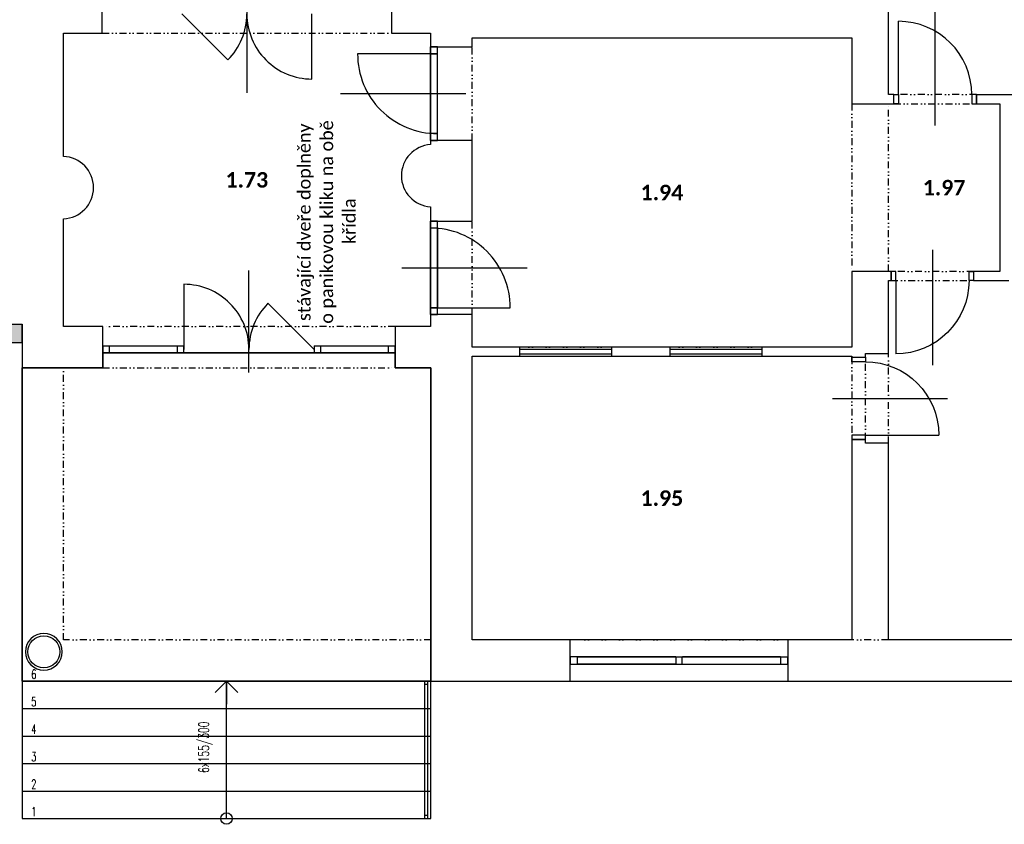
# Model space of a CAD drawing. Header units: millimetres. Extents: x -239306 to 235396, y -2942 to 28189.
# Tile 29 of 37: x 42544 to 53285, y -28 to 8752. Entities that reach past the tile are written whole.
import ezdxf
from ezdxf import colors
from ezdxf.entities.mleader import LeaderData, LeaderLine
from ezdxf.enums import TextEntityAlignment as Align
from ezdxf.math import Vec2, Vec3

# ---------------------------------------------------------------- set-up
doc = ezdxf.new("R2010")
doc.units = ezdxf.units.MM
doc.header["$LTSCALE"] = 300
doc.linetypes.add('DIVIDE2', pattern=[0.625, 0.25, -0.125, 0, -0.125, 0, -0.125])
for name, color, linetype in [('A-Dimline-D', 221, 'Continuous'), ('A-Dimline-D @ 50', 221, 'Continuous'), ('A-Door-G', 150, 'Continuous'), ('A-Room-T @ 50', 131, 'Continuous'), ('A-Stair-G', 20, 'Continuous'), ('A-StairHandrail-G', 242, 'Continuous'), ('A-Wall-Abov', 32, 'DIVIDE2'), ('A-Wall-Blow', 30, 'Continuous'), ('A-Wall-Comp', 22, 'Continuous'), ('A-Wall-G', 50, 'Continuous'), ('A-Wall-Patt', 12, 'Continuous'), ('A-Window-G', 92, 'Continuous'), ('A-WindowAssy-G', 102, 'Continuous'), ('S-Column-G', 110, 'Continuous'), ('S-FloorSlab-G', 141, 'Continuous')]:
    doc.layers.add(name, color=color, linetype=linetype)
doc.layers.add('G-Anno-Nplt', color=13, linetype='Continuous', plot=False)
doc.layers.add('Požár popisy', color=7, linetype='Continuous', true_color=0xea2106)
doc.styles.add('Calibri', font='calibri.ttf')
doc.styles.add('RoomTag', font='calibrib.ttf')
doc.styles.get("Standard").update_dxf_attribs({"font": 'simplex.shx', "width": 0.65})

# ---------------------------------------------------------------- blocks, each defined once
blk = doc.blocks.new('StairCountLabel')
at = {"color": 0, "width": 0.65}
blk.add_attdef('StairST:LabelCount', text='', height=1, dxfattribs=at).set_placement((0, 0), align=Align.MIDDLE_CENTER)
blk = doc.blocks.new('Okno-Pozar-PO')
at = {"layer": 'Požár popisy', "style": 'Calibri'}
blk.add_attdef('WINDOWOBJ:POZAR_001', (-3.258, -0.572), '', height=1.25, dxfattribs=at)
blk = doc.blocks.new('AreaLabel1')
at = {"color": 0, "style": 'RoomTag'}
blk.add_attdef('AreaOBJ:Label', text='', height=1.5, dxfattribs=at).set_placement((0, 0), align=Align.MIDDLE_CENTER)
blk = doc.blocks.new('_Open30')
at = {"color": 0, "lineweight": -2}
for p, q in [((-1, 0.27), (0, 0)), ((0, 0), (-1, -0.27)), ((0, 0), (-1, 0))]:
    blk.add_line(p, q, dxfattribs=at)
blk = doc.blocks.new('dvojsklo')
at = {"color": 0, "linetype": 'ByBlock'}
for p, q in [((500, 25), (-500, 25)), ((-500, -25), (500, -25))]:
    blk.add_line(p, q, dxfattribs=at)
blk = doc.blocks.new('1KSwing')
at = {"color": 0, "linetype": 'ByBlock'}
blk.add_lwpolyline([(400, 0), (400, 800, 0.414214), (-400, 0)], format="xyb", dxfattribs=at)
blk = doc.blocks.new('osa1K')
at = {"color": 0, "linetype": 'ByBlock'}
blk.add_lwpolyline([(0, -250), (0, 850)], dxfattribs=at)
for points in [[(-350, 0), (-350, -0.0001)], [(350, 0), (350, -0.0001)]]:
    blk.add_lwpolyline(points)
blk = doc.blocks.new('sklo')
for p, q in [((0, 25), (1145, 25)), ((0, -25), (1145, -25))]:
    blk.add_line(p, q)
blk = doc.blocks.new('osa2K')
at = {"color": 0, "linetype": 'ByBlock'}
blk.add_lwpolyline([(0, -250), (0, 850)], dxfattribs=at)
for points in [[(-700, 0), (-700, 0)], [(700, 0), (700, 0)]]:
    blk.add_lwpolyline(points)
blk = doc.blocks.new('2KSwing')
at = {"color": 0, "linetype": 'ByBlock'}
blk.add_lwpolyline([(725, 0), (212, 513, 0.198912), (0, 0, 0.414214), (-725, 725), (-725, 0)], format="xyb", dxfattribs=at)
blk = doc.blocks.new('_Small')
at = {"color": 0, "lineweight": -2}
blk.add_circle((0, 0), 0.25, dxfattribs=at)
blk = doc.blocks.new('_Open90')
at = {"color": 0, "linetype": 'ByBlock'}
for p, q in [((-0.5, 0.5), (0, 0)), ((0, 0), (-1, 0)), ((0, 0), (-0.5, -0.5))]:
    blk.add_line(p, q, dxfattribs=at)

msp = doc.modelspace()

# ---------------------------------------------------------------- hatches: boundary and pattern name
at = {"layer": 'A-Wall-Patt', "linetype": 'Continuous', "lineweight": -3}
h = msp.add_hatch(dxfattribs=at)
h.set_pattern_fill('HONEY', color=254, scale=15, style=0)
h.paths.add_polyline_path([(11725, 5430), (11725, 5230), (12360, 5230), (12360, 5430)], flags=0)
h.paths.add_polyline_path([(9370, 5230), (9370, 5430), (8800, 5430), (8600, 5230)], flags=0)
h.paths.add_polyline_path([(17735, 5430), (17735, 5230), (18390, 5230), (18390, 5430)], flags=0)
h.paths.add_polyline_path([(15365, 5230), (15365, 5430), (14730, 5430), (14730, 5230)], flags=0)
h.paths.add_polyline_path([(23740, 5430), (23740, 5230), (24360, 5230), (24360, 5430)], flags=0)
h.paths.add_polyline_path([(21380, 5230), (21380, 5430), (20750, 5430), (20750, 5230)], flags=0)
h.paths.add_polyline_path([(29725, 5430), (29725, 5230), (30375, 5230), (30375, 5430)], flags=0)
h.paths.add_polyline_path([(27370, 5230), (27370, 5430), (26745, 5430), (26745, 5230)], flags=0)
h.paths.add_polyline_path([(41770, 5430), (41770, 5230), (42570, 5230), (42570, 5430)], flags=0)
h.paths.add_polyline_path([(39385, 5230), (39385, 5430), (38755, 5430), (38755, 5230)], flags=0)
h.paths.add_polyline_path([(36350, 5230), (36350, 5430), (35695, 5430), (35695, 5230)], flags=0)
h.paths.add_polyline_path([(33340, 5230), (33340, 5430), (32740, 5430), (32740, 5230)], flags=0)

# ---------------------------------------------------------------- linework, layer by layer
at = {"layer": 'A-Door-G', "linetype": 'Continuous', "lineweight": -3}
for points in [[(52130, 7935), (52130, 8735)], [(52100, 5905), (52100, 5105)], [(51770, 4220), (52570, 4220)]]:
    msp.add_lwpolyline(points, dxfattribs=at)
for points in [[(52130, 7835), (52080, 7835), (52080, 7935), (52130, 7935)], [(52930, 7835), (52980, 7835), (52980, 7935), (52930, 7935)], [(52100, 6005), (52050, 6005), (52050, 5905), (52100, 5905)], [(52900, 6005), (52950, 6005), (52950, 5905), (52900, 5905)], [(51620, 5020), (51620, 5070), (51770, 5070), (51770, 5020)], [(51620, 4220), (51620, 4170), (51770, 4170), (51770, 4220)]]:
    msp.add_lwpolyline(points, close=True, dxfattribs=at)
msp.add_arc((52130, 7935), 800, 0, 90, dxfattribs=at)
at = {"layer": 'A-Door-G', "linetype": 'Continuous', "lineweight": -3, "extrusion": (0, 0, -1)}
for centre, start, end in [((-52100, 5905), 180, 270), ((-51770, 4220), 90, 180)]:
    msp.add_arc(centre, 800, start, end, dxfattribs=at)
at = {"layer": 'A-Stair-G', "linetype": 'Continuous', "lineweight": -3}
msp.add_line((44800, 35), (44800, 1535), dxfattribs=at)
for points in [[(47030, 1535), (46998, 1535), (46962, 1535), (42570, 1535)], [(42570, 1535), (42570, 35)], [(47030, 35), (47030, 1535)], [(42570, 1235), (46962, 1235), (46998, 1235), (47030, 1235)], [(42570, 935), (46962, 935), (46998, 935), (47030, 935)], [(42570, 635), (46962, 635), (46998, 635), (47030, 635)], [(42570, 335), (46962, 335), (46998, 335), (47030, 335)], [(42570, 35), (46962, 35), (46998, 35), (47030, 35)]]:
    msp.add_lwpolyline(points, dxfattribs=at)
at = {"layer": 'A-StairHandrail-G', "linetype": 'Continuous', "lineweight": -3}
for p, q in [((46962, 1535), (46998, 1535)), ((46962, 35), (46962, 1535)), ((46998, 35), (46998, 1535)), ((46962, 1500), (46998, 1500)), ((46998, 70), (46962, 70)), ((46962, 35), (46998, 35)), ((46962, 35), (46998, 35))]:
    msp.add_line(p, q, dxfattribs=at)
at = {"layer": 'A-Wall-Abov', "linetype": 'DIVIDE2', "lineweight": -3}
for p, q in [((43445, 8605), (46600, 8605)), ((47025, 8455), (47025, 7435)), ((47480, 7435), (47480, 8455)), ((52980, 7935), (52080, 7935)), ((51620, 7835), (51620, 6005)), ((52020, 6005), (52020, 7835)), ((52080, 7835), (52980, 7835)), ((47025, 6555), (47025, 5535)), ((47480, 5535), (47480, 6555)), ((52950, 6005), (52050, 6005)), ((52050, 5905), (52950, 5905)), ((46640, 5405), (43450, 5405)), ((49000, 5180), (48000, 5180)), ((50640, 5180), (49640, 5180)), ((48000, 5080), (49000, 5080)), ((49640, 5080), (50640, 5080)), ((51620, 5070), (51620, 4170)), ((51770, 4170), (51770, 5070)), ((52020, 4130), (52020, 5110)), ((42570, 4955), (42570, 1535)), ((43020, 1985), (43020, 4955)), ((43450, 4955), (46640, 4955)), ((47030, 1985), (43020, 1985)), ((50925, 1985), (48550, 1985)), ((52020, 1985), (51620, 1985)), ((42570, 1535), (47030, 1535)), ((48550, 1535), (50925, 1535))]:
    msp.add_line(p, q, dxfattribs=at)
at = {"layer": 'A-Wall-Blow', "linetype": 'Continuous', "lineweight": -3}
for p, q in [((49000, 5180), (48000, 5180)), ((50640, 5180), (49640, 5180)), ((48000, 5080), (49000, 5080)), ((49640, 5080), (50640, 5080)), ((50925, 1985), (48550, 1985)), ((48550, 1535), (50925, 1535))]:
    msp.add_line(p, q, dxfattribs=at)
at = {"layer": 'A-Wall-Comp', "linetype": 'Continuous', "lineweight": -3}
for p, q in [((41770, 5430), (42570, 5430)), ((42170, 5430), (42570, 5430)), ((42570, 5230), (42570, 5430)), ((42570, 5430), (42570, 5230))]:
    msp.add_line(p, q, dxfattribs=at)
at = {"layer": 'A-Wall-G', "linetype": 'Continuous', "lineweight": -3}
for p, q in [((52020, 7935), (52020, 14015)), ((43445, 8605), (43445, 9025)), ((46600, 9025), (46600, 8605)), ((43020, 8605), (43445, 8605)), ((46600, 8605), (47025, 8605)), ((47025, 8555), (47025, 8455)), ((47480, 8455), (47480, 8555)), ((47480, 8555), (51620, 8555)), ((51620, 8555), (51620, 7835)), ((47025, 8455), (47480, 8455)), ((52080, 7935), (52020, 7935)), ((52080, 7835), (52080, 7935)), ((52980, 7935), (56330, 7935)), ((52980, 7935), (52980, 7835)), ((51620, 7835), (52080, 7835)), ((52980, 7835), (53235, 7835)), ((53235, 7835), (53235, 6005)), ((47480, 7435), (47025, 7435)), ((47025, 7435), (47025, 7389)), ((47480, 6555), (47480, 7435)), ((47025, 6711), (47025, 6555)), ((43020, 5430), (43020, 6580)), ((47025, 6555), (47480, 6555)), ((51620, 6005), (51620, 5180)), ((52050, 6005), (51620, 6005)), ((52050, 5905), (52050, 6005)), ((53235, 6005), (52950, 6005)), ((52950, 6005), (52950, 5905)), ((52020, 5110), (52020, 5905)), ((52020, 5905), (52050, 5905)), ((52950, 5905), (53335, 5905)), ((47480, 5535), (47025, 5535)), ((47025, 5535), (47025, 5405)), ((47480, 5405), (47480, 5535)), ((43020, 5405), (43020, 5430)), ((43450, 5405), (43020, 5405)), ((43450, 4955), (43450, 5405)), ((47025, 5405), (46640, 5405)), ((46640, 5405), (46640, 4955)), ((47480, 5180), (47480, 5405)), ((41770, 5230), (42570, 5230)), ((42570, 5230), (42570, 4955)), ((48000, 5180), (47480, 5180)), ((48000, 5080), (48000, 5180)), ((49640, 5180), (49000, 5180)), ((49000, 5180), (49000, 5080)), ((49640, 5080), (49640, 5180)), ((51620, 5180), (50640, 5180)), ((50640, 5180), (50640, 5080)), ((47480, 1985), (47480, 5080)), ((47480, 5080), (48000, 5080)), ((49000, 5080), (49640, 5080)), ((50640, 5080), (51620, 5080)), ((51620, 5080), (51620, 5070)), ((51620, 5070), (51770, 5070)), ((51770, 5070), (51770, 5110)), ((51770, 5110), (52020, 5110)), ((42570, 4955), (43450, 4955)), ((46640, 4955), (47030, 4955)), ((47030, 4955), (47030, 1535)), ((51770, 4170), (51620, 4170)), ((51620, 4170), (51620, 1985)), ((51770, 4130), (51770, 4170)), ((52020, 4130), (51770, 4130)), ((52020, 1985), (52020, 4130)), ((48550, 1985), (47480, 1985)), ((48550, 1535), (48550, 1985)), ((51620, 1985), (50925, 1985)), ((50925, 1985), (50925, 1535)), ((53460, 1985), (52020, 1985)), ((47030, 1535), (48550, 1535)), ((50925, 1535), (53460, 1535))]:
    msp.add_line(p, q, dxfattribs=at)
for points in [[(43020, 7260), (43020, 8605)], [(47025, 8605), (47025, 8555)]]:
    msp.add_lwpolyline(points, dxfattribs=at)
for centre, start, end in [((47048, 7050), 93.8183, 266.1817), ((43010, 6920), 271.7102, 88.2898)]:
    msp.add_arc(centre, 340, start, end, dxfattribs=at)
at = {"layer": 'A-WindowAssy-G', "linetype": 'Continuous', "lineweight": -3}
for p, q in [((47025, 7435), (47025, 8455)), ((47100, 8455), (47025, 8455)), ((47025, 8380), (47100, 8380)), ((47100, 7435), (47100, 8455)), ((47100, 7510), (47025, 7510)), ((47025, 7435), (47100, 7435)), ((47025, 5535), (47025, 6555)), ((47100, 6555), (47025, 6555)), ((47100, 5535), (47100, 6555)), ((47025, 6480), (47100, 6480)), ((47100, 5610), (47025, 5610)), ((47025, 5535), (47100, 5535)), ((43450, 5192), (44335, 5192)), ((43450, 5192), (43450, 5117)), ((43525, 5117), (43525, 5192)), ((44260, 5192), (44260, 5117)), ((44335, 5117), (44335, 5192)), ((45755, 5192), (46640, 5192)), ((45755, 5192), (45755, 5117)), ((45830, 5117), (45830, 5192)), ((46565, 5192), (46565, 5117)), ((46640, 5117), (46640, 5192)), ((43450, 5117), (44335, 5117)), ((45755, 5117), (46640, 5117)), ((48630, 1800), (48550, 1800)), ((48550, 1800), (48550, 1720)), ((48550, 1720), (48630, 1720)), ((48630, 1720), (48630, 1800)), ((48630, 1800), (49702, 1800)), ((48630, 1720), (49702, 1720)), ((49702, 1800), (50925, 1800)), ((49702, 1800), (49702, 1720)), ((49702, 1720), (50925, 1720)), ((49772, 1720), (49772, 1800)), ((50845, 1800), (50845, 1720)), ((50925, 1720), (50925, 1800))]:
    msp.add_line(p, q, dxfattribs=at)
at = {"layer": 'S-Column-G', "linetype": 'Continuous', "lineweight": -3}
for start, end in [(90, 270), (270, 90)]:
    msp.add_arc((42807, 1855), 200, start, end, dxfattribs=at)
at = {"layer": 'S-Column-G', "linetype": 'Continuous', "lineweight": -3, "extrusion": (0, 0, -1)}
for start, end in [(270, 90), (90, 270)]:
    msp.add_arc((-42807, 1855), 175, start, end, dxfattribs=at)
at = {"layer": 'S-FloorSlab-G', "linetype": 'Continuous', "lineweight": -3}
for p, q in [((46640, 5117), (43450, 5117)), ((43450, 5117), (43450, 4955)), ((46640, 4955), (46640, 5117)), ((42570, 4955), (42570, 1535)), ((43450, 4955), (42570, 4955)), ((47030, 4955), (46640, 4955)), ((47030, 1535), (47030, 4955)), ((42570, 1535), (47030, 1535))]:
    msp.add_line(p, q, dxfattribs=at)
for points, invisible_edges in [([(46640, 5117), (43450, 5117), (43450, 4955), (46640, 4955)], 4), ([(42570, 1535), (47030, 1535), (43450, 4955), (42570, 4955)], 2), ([(43450, 4955), (46640, 4955), (42570, 1535), (42570, 4955)], 3), ([(47030, 1535), (42570, 1535), (46640, 4955), (47030, 4955)], 2), ([(47030, 1535), (47030, 4955), (46640, 4955)], 12)]:
    msp.add_3dface(points, dxfattribs=dict(at, invisible_edges=invisible_edges))
for points in [[(43450, 4955), (43450, 5117), (43450, 5117), (43450, 4955)], [(43450, 5117), (46640, 5117), (46640, 5117), (43450, 5117)], [(46640, 5117), (46640, 4955), (46640, 4955), (46640, 5117)], [(42570, 1535), (42570, 4955), (42570, 4955), (42570, 1535)], [(42570, 4955), (43450, 4955), (43450, 4955), (42570, 4955)], [(46640, 4955), (47030, 4955), (47030, 4955), (46640, 4955)], [(47030, 4955), (47030, 1535), (47030, 1535), (47030, 4955)], [(47030, 1535), (42570, 1535), (42570, 1535), (47030, 1535)]]:
    msp.add_3dface(points, dxfattribs=at)
at = {"layer": 'S-FloorSlab-G', "color": 141, "linetype": 'Continuous', "lineweight": -3, "invisible_edges": 15}
msp.add_3dface([(47030, 1535), (46640, 4955), (43450, 4955)], dxfattribs=at)

# ---------------------------------------------------------------- block references
at = {"layer": 'A-Dimline-D @ 50', "linetype": 'Continuous', "lineweight": -3, "xscale": 112.5, "yscale": 112.5, "zscale": 112.5, "rotation": 89.99999999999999}
msp.add_blockref('StairCountLabel', (44552, 813), dxfattribs=at).add_auto_attribs({'StairST:LabelCount': '6x155/300'})
at = {"layer": 'A-Door-G', "linetype": 'Continuous', "lineweight": -3}
for name, p, xscale, yscale, rotation in [('osa2K', (45022, 8815), 1.014285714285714, 1.014285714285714, 180), ('2KSwing', (45022, 8815), 0.9793103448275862, 0.9793103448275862, 179.9999991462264), ('2KSwing', (45045, 5155), 0.9793103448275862, 0.9793103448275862, 359.9999991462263)]:
    msp.add_blockref(name, p, dxfattribs=dict(at, xscale=xscale, yscale=yscale, rotation=rotation))
for name, p, xscale, yscale in [('osa1K', (52530, 7885), 1.142857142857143, 1.142857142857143), ('osa2K', (45045, 5155), 1.014285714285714, 1.014285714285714)]:
    msp.add_blockref(name, p, dxfattribs=dict(at, xscale=xscale, yscale=yscale))
at = {"layer": 'A-Door-G', "linetype": 'Continuous', "lineweight": -3, "extrusion": (0, 0, -1), "xscale": 1.142857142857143, "yscale": 1.142857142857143, "zscale": -1}
for p, rotation in [((-52500, 5955), 180), ((-51695, 4620), 90)]:
    msp.add_blockref('osa1K', p, dxfattribs=dict(at, rotation=rotation))
at = {"layer": 'A-Room-T @ 50', "linetype": 'Continuous', "lineweight": -3, "xscale": 112.5, "yscale": 112.5, "zscale": 112.5}
for p, values in [((45022, 7005), {'AreaOBJ:Label': '1.73'}), ((52628, 6920), {'AreaOBJ:Label': '1.97'}), ((49550, 6867), {'AreaOBJ:Label': '1.94'}), ((49550, 3532), {'AreaOBJ:Label': '1.95'})]:
    msp.add_blockref('AreaLabel1', p, dxfattribs=at).add_auto_attribs(values)
at = {"layer": 'A-Stair-G', "linetype": 'Continuous', "lineweight": -3, "xscale": 250, "yscale": 250, "zscale": 250, "rotation": 90}
for name, p in [('_Open90', (44800, 1535, -930)), ('_Small', (44800, 35, -930))]:
    msp.add_blockref(name, p, dxfattribs=at)
at = {"layer": 'A-Window-G', "linetype": 'Continuous', "lineweight": -3}
for name, p, xscale, yscale, rotation in [('osa1K', (47100, 7945), 1.242857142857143, 1.242857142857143, 90), ('1KSwing', (47100, 7945), 1.0875, 1.0875, 90), ('dvojsklo', (47063, 7945), 0.87, 1.5, 90), ('sklo', (47063, 7510), 0.759825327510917, 1.5, 90), ('osa1K', (47025, 6045), 1.242857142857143, 1.242857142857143, 270), ('dvojsklo', (47063, 6045), 0.87, 1.5, 270), ('1KSwing', (47025, 6045), 1.0875, 1.0875, 270), ('sklo', (47063, 6480), 0.759825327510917, 1.5, 270)]:
    msp.add_blockref(name, p, dxfattribs=dict(at, xscale=xscale, yscale=yscale, rotation=rotation))
at = {"layer": 'A-Window-G', "linetype": 'Continuous', "lineweight": -3, "rotation": 180}
for p in [(48500, 5130), (50140, 5130)]:
    msp.add_blockref('dvojsklo', p, dxfattribs=at)
at = {"layer": 'A-Window-G', "linetype": 'Continuous', "lineweight": -3, "extrusion": (0, 0, -1), "xscale": 1.0725, "yscale": 1.6, "zscale": -1}
msp.add_blockref('dvojsklo', (-49166, 1760, -1000), dxfattribs=at)
at = {"layer": 'A-Window-G', "linetype": 'Continuous', "lineweight": -3, "xscale": 1.0725, "yscale": 1.6}
for p in [(49166, 1760, 1000), (50309, 1760, 1000), (50309, 1760, 1000)]:
    msp.add_blockref('dvojsklo', p, dxfattribs=at)
at = {"layer": 'G-Anno-Nplt', "linetype": 'Continuous', "lineweight": -3}
ref = msp.add_blockref('Okno-Pozar-PO', (45888, 6556), dxfattribs=dict(at, xscale=112.5, yscale=112.5, zscale=112.5, rotation=90))
ref.add_attrib('WINDOWOBJ:POZAR_001', 'stávající dveře doplněny', (45717, 5464), dxfattribs={"layer": 'Požár popisy', "height": 140.62, "rotation": 90, "style": 'Calibri'})
ref.add_attrib('WINDOWOBJ:POZAR_002', 'o panikovou kliku na obě', (45963, 5435), dxfattribs={"layer": 'Požár popisy', "height": 140.62, "rotation": 90, "style": 'Calibri'})
ref.add_attrib('WINDOWOBJ:POZAR_003', 'křídla', (46208, 6305), dxfattribs={"layer": 'Požár popisy', "height": 140.6, "rotation": 90, "style": 'Calibri'})

# ---------------------------------------------------------------- texts
at = {"layer": 'G-Anno-Nplt', "linetype": 'Continuous', "lineweight": -3, "char_height": 100, "attachment_point": 7}
for s, insert in [('6', (42670, 1560, -930)), ('5', (42670, 1260, -930)), ('4', (42670, 960, -930)), ('3', (42670, 660, -930)), ('2', (42670, 360, -930)), ('1', (42670, 60, -930))]:
    msp.add_mtext(s, dxfattribs=dict(at, insert=insert))

# ---------------------------------------------------------------- leaders
at = {"layer": 'A-Dimline-D'}
ml = msp.add_multileader_mtext('Standard', dxfattribs=at)
ml.set_content('v místě uložení nové zdi na stávající panel bude u panelu proražena horní skořepina nad dutinou a celá dutina bude zabetonována', color=256)
ml.set_leader_properties()
ml.set_arrow_properties(name='OPEN30')
ml.build(insert=Vec2(0, 0))
ml.multileader.update_dxf_attribs({"dogleg_length": 0.36, "arrow_head_size": 56.2, "scale": 50})
ctx = ml.context
ctx.base_point, ctx.scale, ctx.char_height, ctx.arrow_head_size, ctx.landing_gap_size, ctx.plane_origin = Vec3(14520, 3837), 50, 112.5, 56.2, 75, Vec3(21694, 7887)
notes = []
notes.append((ctx, [(1, (1, 1, 0), (17728, 3837), (-1, 0), 70.2, [(2, [(12044, 6978)], 0, []), (3, [(18084, 6042)], 0, [])])]))
ctx.mtext.insert, ctx.mtext.width, ctx.mtext.flow_direction = Vec3(14595, 3893), 3066.09, 5
ml = msp.add_multileader_mtext('Standard', dxfattribs=at)
ml.set_content('v místě uložení nové zdi na stávající panel bude u panelu proražena horní skořepina nad dutinou a celá dutina bude zabetonována', color=256)
ml.set_leader_properties()
ml.set_arrow_properties(name='OPEN30')
ml.build(insert=Vec2(0, 0))
ml.multileader.update_dxf_attribs({"dogleg_length": 0.36, "arrow_head_size": 56.2, "scale": 50})
ctx = ml.context
ctx.base_point, ctx.scale, ctx.char_height, ctx.arrow_head_size, ctx.landing_gap_size, ctx.plane_origin = Vec3(23582, 3630), 50, 112.5, 56.2, 75, Vec3(33737, 7887)
notes.append((ctx, [(1, (1, 1, 0), (26790, 3630), (-1, 0), 70.2, [(2, [(24087, 6978)], 0, []), (3, [(30127, 6042)], 0, [])])]))
ctx.mtext.insert, ctx.mtext.width, ctx.mtext.flow_direction = Vec3(23657, 3687), 3066.09, 5
for ctx, leaders in notes:
    for number, flags, end, landing, length, lines in leaders:
        leader = LeaderData()
        leader.index, (leader.has_last_leader_line, leader.has_dogleg_vector, leader.attachment_direction) = number, flags
        leader.last_leader_point, leader.dogleg_vector, leader.dogleg_length = Vec3(end), Vec3(landing), length
        for number, points, colour, breaks in lines:
            line = LeaderLine()
            line.index, line.vertices, line.color, line.breaks = number, Vec3.list(points), colors.encode_raw_color(colour), breaks
            leader.lines.append(line)
        ctx.leaders.append(leader)

doc.saveas('drawing.dxf')
